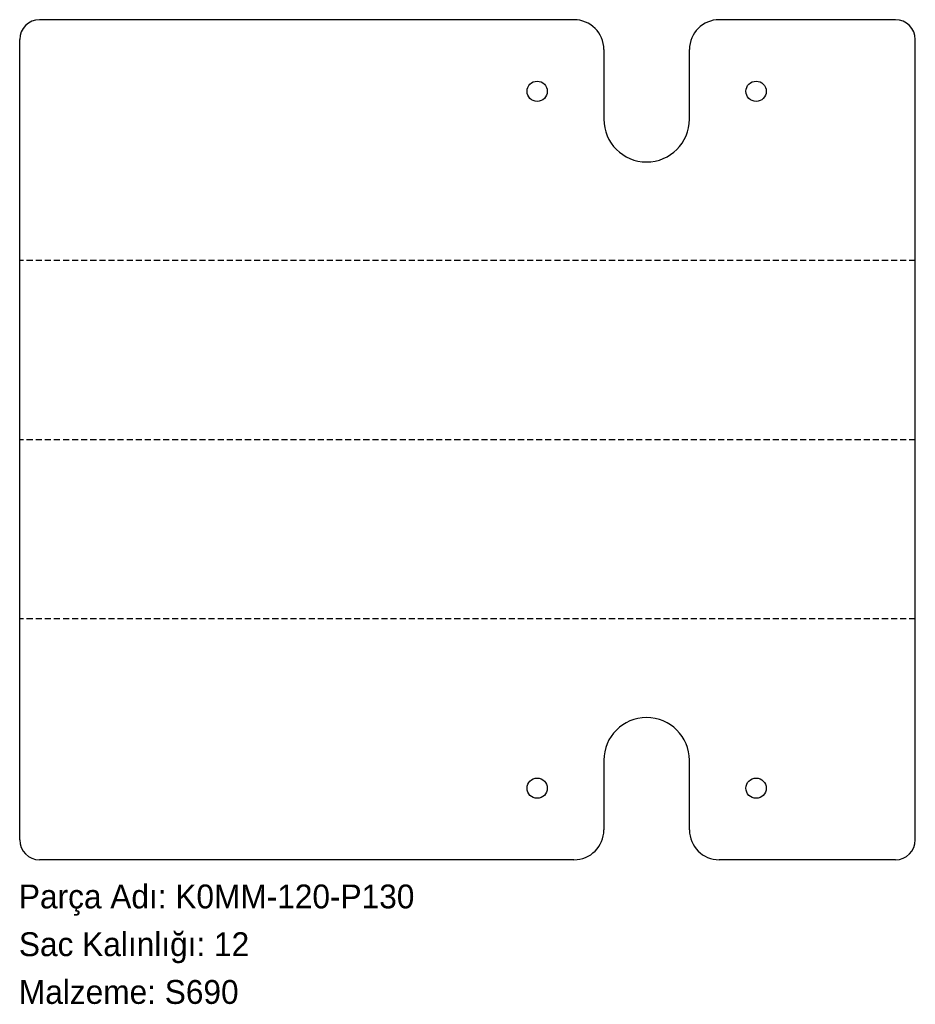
# Model space of a CAD drawing. Header units: millimetres. Extents: x 0 to 450, y -72 to 423.
import ezdxf

# ---------------------------------------------------------------- set-up
doc = ezdxf.new("R2010")
doc.units = ezdxf.units.MM
for name, pattern in [('SLD-Katı', [0]), ('SLD-Kesik', [4.572, 3.048, -1.524]), ('SLD-Sürekli', [0])]:
    doc.linetypes.add(name, pattern=pattern)
doc.layers.add('METIN', color=96, linetype='SLD-Katı')
doc.styles.add('SLDTEXTSTYLE0', font='ARIAL.TTF', dxfattribs={"width": 0.948, "bigfont": 'bigfont'})
doc.styles.add('SLDTEXTSTYLE1', font='ARIAL.TTF', dxfattribs={"width": 0.948})

msp = doc.modelspace()

# ---------------------------------------------------------------- linework, layer by layer
at = {"color": 7, "linetype": 'SLD-Sürekli', "lineweight": 25}
for p, q in [((278.9, 422.710901), (10.4, 422.710901)), ((440.4, 422.710901), (351.9, 422.710901)), ((0.4, 10.4), (0.4, 412.710901)), ((450.4, 10.4), (450.4, 412.710901)), ((293.9, 407.710901), (293.9, 372.710901)), ((336.9, 372.710901), (336.9, 407.710901)), ((293.9, 50.4), (293.9, 15.4)), ((336.9, 15.4), (336.9, 50.4)), ((278.9, 0.4), (10.4, 0.4)), ((440.4, 0.4), (351.9, 0.4))]:
    msp.add_line(p, q, dxfattribs=at)
at = {"color": 7, "linetype": 'SLD-Kesik'}
for p, q in [((450.4, 301.62031), (0.4, 301.62031)), ((450.4, 211.55545), (0.4, 211.55545)), ((450.4, 121.490591), (0.4, 121.490591))]:
    msp.add_line(p, q, dxfattribs=at)
at = {"color": 7, "linetype": 'SLD-Sürekli', "lineweight": 25}
for centre in [(260.4, 386.710901), (370.4, 386.710901), (260.4, 36.4), (370.4, 36.4)]:
    msp.add_circle(centre, 5.1, dxfattribs=at)
for centre, radius, start, end in [((10.4, 412.710901), 10, 90, 180), ((278.9, 407.710901), 15, 0, 90), ((351.9, 407.710901), 15, 90, 180), ((440.4, 412.710901), 10, 0, 90), ((315.4, 372.710901), 21.5, 180, 0), ((315.4, 50.4), 21.5, 0, 180), ((278.9, 15.4), 15, 270, 0), ((351.9, 15.4), 15, 180, 270), ((10.4, 10.4), 10, 180, 270), ((440.4, 10.4), 10, 270, 0)]:
    msp.add_arc(centre, radius, start, end, dxfattribs=at)

# ---------------------------------------------------------------- texts
at = {"layer": 'METIN', "char_height": 12, "attachment_point": 1}
for s, insert, style in [('Parça Adı: K0MM-120-P130', (0, -12.031187), 'SLDTEXTSTYLE0'), ('Sac Kalınlığı: 12', (0, -36.031187), 'SLDTEXTSTYLE0'), ('Malzeme: S690', (0, -60.031187), 'SLDTEXTSTYLE1')]:
    msp.add_mtext(s, dxfattribs=dict(at, insert=insert, style=style))

doc.saveas('drawing.dxf')
